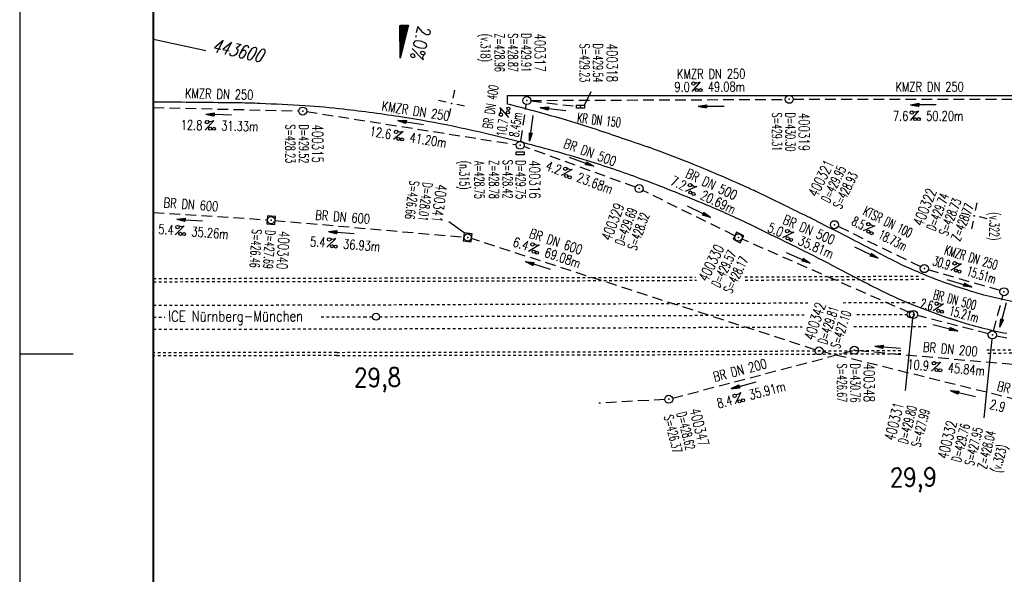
# Model space of a CAD drawing. Extents: x 0 to 1135, y 0 to 420.
# Tile 2 of 48: x 0 to 184, y 107 to 211. Entities that reach past the tile are written whole.
import ezdxf
from ezdxf.enums import TextEntityAlignment as Align

# ---------------------------------------------------------------- set-up
doc = ezdxf.new("R2010")
doc.units = 0
doc.header["$LTSCALE"] = 2
doc.header["$MEASUREMENT"] = 0
for name, pattern in [('ACAD_ISO03W100', [0.5, 0.25, -0.25]), ('ACAD_ISO05W100', [0.5, 0.25, -0.25]), ('AUSGEZOGEN', [0]), ('GESTRICH-X2', [1.5, 1, -0.5])]:
    doc.linetypes.add(name, pattern=pattern)
doc.layers.get('0').update_dxf_attribs({"linetype": 'AUSGEZOGEN'})
for name, color, linetype in [('Bahnachse', 7, 'CONTINUOUS'), ('FBR', 8, 'CONTINUOUS'), ('GEF', 7, 'AUSGEZOGEN'), ('Gleisachsen', 7, 'CONTINUOUS'), ('KANAL', 7, 'GESTRICH-X2'), ('NETZ', 250, 'CONTINUOUS'), ('PFEIL', 7, 'CONTINUOUS'), ('RAHMEN', 250, 'AUSGEZOGEN'), ('SCHACHTNR', 6, 'CONTINUOUS'), ('Schmutzw', 30, 'GESTRICH-X2'), ('SCHRIFT', 7, 'CONTINUOUS'), ('SCHSYMBOL', 7, 'CONTINUOUS'), ('TEXTO', 4, 'CONTINUOUS'), ('TEXTU', 4, 'CONTINUOUS'), ('TUNNEL', 15, 'CONTINUOUS')]:
    doc.layers.add(name, color=color, linetype=linetype)
doc.styles.add('ROMANS', font='romans.shx', dxfattribs={"width": 0.8})

# ---------------------------------------------------------------- blocks, each defined once
blk = doc.blocks.new('IKR')
at = {"color": 0}
for p, q in [((0, 1), (0, 2.5)), ((-2.5, 0), (-1, 0)), ((1, 0), (2.5, 0)), ((0, -2.5), (0, -1))]:
    blk.add_line(p, q, dxfattribs=at)
blk.add_circle((0, 0), 0.05, dxfattribs=at)
blk.add_point((0, 0), dxfattribs=at)
blk = doc.blocks.new('PROM')
blk.add_line((1.57, 1.82), (0.02, 0.02))
for centre, radius in [((0.32, 1.51), 0.317), ((0.94, 0.29), 0.283), ((1.64, 0.29), 0.283)]:
    blk.add_circle(centre, radius)
blk.add_arc((0.99, 2.68), 1.03, 239.1414, 303.3549)
blk = doc.blocks.new('PFEIL2')
at = {"color": 0}
for p, q in [((0.88, 0), (-2.4, -0.01)), ((0.88, -0.27), (0.88, 0.28)), ((0.88, 0.28), (2.43, 0.01)), ((0.91, 0.27), (0.88, 0.26)), ((0.97, 0.26), (0.88, 0.25)), ((1.02, 0.25), (0.88, 0.23)), ((1.07, 0.24), (0.88, 0.21)), ((1.13, 0.23), (0.88, 0.19)), ((1.18, 0.22), (0.88, 0.17)), ((1.24, 0.21), (0.88, 0.15)), ((1.29, 0.21), (0.88, 0.14)), ((1.34, 0.2), (0.88, 0.12)), ((1.4, 0.19), (0.88, 0.1)), ((1.45, 0.18), (0.88, 0.08)), ((1.51, 0.17), (0.88, 0.06)), ((1.56, 0.16), (0.88, 0.04)), ((1.61, 0.15), (0.88, 0.02)), ((1.67, 0.14), (0.88, 0.01)), ((1.72, 0.13), (0.88, -0.01)), ((1.78, 0.12), (0.88, -0.03)), ((1.83, 0.11), (0.88, -0.05)), ((1.88, 0.1), (0.88, -0.07)), ((1.94, 0.09), (0.88, -0.09)), ((2.05, 0.08), (0.88, -0.12)), ((1.99, 0.08), (0.88, -0.11)), ((2.1, 0.07), (0.88, -0.14)), ((2.15, 0.06), (0.88, -0.16)), ((2.21, 0.05), (0.88, -0.18)), ((2.26, 0.04), (0.88, -0.2)), ((2.32, 0.03), (0.88, -0.22)), ((2.37, 0.02), (0.88, -0.23)), ((2.42, 0.01), (0.88, -0.25)), ((2.43, 0.01), (0.88, -0.27))]:
    blk.add_line(p, q, dxfattribs=at)
blk = doc.blocks.new('GST')
at = {"color": 0}
blk.add_circle((0, 0), 0.75, dxfattribs=at)
blk.add_point((0, 0), dxfattribs=at)
blk = doc.blocks.new('10')
blk.add_blockref('GST', (0, 0))
blk = doc.blocks.new('30')
at = {"color": 0}
for p, q in [((-0.75, -0.29), (-0.75, 0.29)), ((-0.75, 0.29), (0.75, 0.29)), ((0.75, 0.29), (0.75, -0.29)), ((0.75, -0.29), (-0.75, -0.29))]:
    blk.add_line(p, q, dxfattribs=at)
blk.add_point((0, 0), dxfattribs=at)
blk = doc.blocks.new('17')
blk.add_lwpolyline([(-0.76, -1.22), (0.75, -1.22), (0.75, -1.8), (-0.76, -1.8)], close=True)
blk.add_blockref('GST', (0, 0))
blk = doc.blocks.new('20')
blk.add_lwpolyline([(-0.75, -0.75), (0.75, -0.75), (0.75, 0.75), (-0.75, 0.75)], close=True)
blk.add_circle((0, 0), 0.676)
blk.add_point((0, 0))
blk = doc.blocks.new('*X16')
at = {"color": 0}
for p, q in [((725.83, 193.84), (727.44, 195.45)), ((725.83, 193.85), (727.43, 195.45)), ((725.83, 193.86), (727.42, 195.45)), ((725.83, 193.87), (727.41, 195.45)), ((725.83, 193.88), (727.4, 195.45)), ((725.83, 193.89), (727.39, 195.45)), ((725.83, 193.9), (727.38, 195.45)), ((725.83, 193.91), (727.37, 195.45)), ((725.83, 193.91), (727.37, 195.45)), ((725.83, 193.92), (727.36, 195.45)), ((725.83, 193.93), (727.35, 195.45)), ((725.83, 193.94), (727.34, 195.45)), ((725.83, 193.95), (727.33, 195.45)), ((725.83, 193.96), (727.32, 195.45)), ((725.83, 193.97), (727.31, 195.45)), ((725.83, 193.98), (727.3, 195.45)), ((725.83, 193.99), (727.29, 195.45)), ((725.83, 193.99), (727.29, 195.45)), ((725.83, 194), (727.28, 195.45)), ((725.83, 194.01), (727.27, 195.45)), ((725.83, 194.02), (727.26, 195.45)), ((725.83, 194.03), (727.25, 195.45)), ((725.83, 194.04), (727.24, 195.45)), ((725.83, 194.05), (727.23, 195.45)), ((725.83, 194.06), (727.22, 195.45)), ((725.83, 194.06), (727.21, 195.45)), ((725.83, 194.07), (727.21, 195.45)), ((725.83, 194.08), (727.2, 195.45)), ((725.83, 194.09), (727.19, 195.45)), ((725.83, 194.1), (727.18, 195.45)), ((725.83, 194.11), (727.17, 195.45)), ((725.83, 194.12), (727.16, 195.45)), ((725.83, 194.13), (727.15, 195.45)), ((725.83, 194.14), (727.14, 195.45)), ((725.83, 194.14), (727.14, 195.45)), ((725.83, 194.15), (727.13, 195.45)), ((725.83, 194.16), (727.12, 195.45)), ((725.83, 194.17), (727.11, 195.45)), ((725.83, 194.18), (727.1, 195.45)), ((725.83, 194.19), (727.09, 195.45)), ((725.83, 194.2), (727.08, 195.45)), ((725.83, 194.21), (727.07, 195.45)), ((725.83, 194.21), (727.06, 195.45)), ((725.83, 194.22), (727.06, 195.45)), ((725.83, 194.23), (727.05, 195.45)), ((725.83, 194.24), (727.04, 195.45)), ((725.83, 194.25), (727.03, 195.45)), ((725.83, 194.26), (727.02, 195.45)), ((725.83, 194.27), (727.01, 195.45)), ((725.83, 194.28), (727, 195.45)), ((725.83, 194.29), (726.99, 195.45)), ((725.83, 194.29), (726.99, 195.45)), ((725.83, 194.3), (726.98, 195.45)), ((725.83, 194.31), (726.97, 195.45)), ((725.83, 194.32), (726.96, 195.45)), ((725.83, 194.33), (726.95, 195.45)), ((725.83, 194.34), (726.94, 195.45)), ((725.83, 194.35), (726.93, 195.45)), ((725.83, 194.36), (726.92, 195.45)), ((725.83, 194.37), (726.91, 195.45)), ((725.83, 194.37), (726.91, 195.45)), ((725.83, 194.38), (726.9, 195.45)), ((725.83, 194.39), (726.89, 195.45)), ((725.83, 194.4), (726.88, 195.45)), ((725.83, 194.41), (726.87, 195.45)), ((725.83, 194.42), (726.86, 195.45)), ((725.83, 194.43), (726.85, 195.45)), ((725.83, 194.44), (726.84, 195.45)), ((725.83, 194.44), (726.83, 195.45)), ((725.83, 194.45), (726.83, 195.45)), ((725.83, 194.46), (726.82, 195.45)), ((725.83, 194.47), (726.81, 195.45)), ((725.83, 194.48), (726.8, 195.45)), ((725.83, 194.49), (726.79, 195.45)), ((725.83, 194.5), (726.78, 195.45)), ((725.83, 194.51), (726.77, 195.45)), ((725.83, 194.52), (726.76, 195.45)), ((725.83, 194.52), (726.76, 195.45)), ((725.83, 194.53), (726.75, 195.45)), ((725.83, 194.54), (726.74, 195.45)), ((725.83, 194.55), (726.73, 195.45)), ((725.83, 194.56), (726.72, 195.45)), ((725.83, 194.57), (726.71, 195.45)), ((725.83, 194.58), (726.7, 195.45)), ((725.83, 194.59), (726.69, 195.45)), ((725.83, 194.59), (726.68, 195.45)), ((725.83, 194.6), (726.68, 195.45)), ((725.83, 194.61), (726.67, 195.45)), ((725.83, 194.62), (726.66, 195.45)), ((725.83, 194.63), (726.65, 195.45)), ((725.83, 194.64), (726.64, 195.45)), ((725.83, 194.65), (726.63, 195.45)), ((725.83, 194.66), (726.62, 195.45)), ((725.83, 194.67), (726.61, 195.45)), ((725.83, 194.67), (726.61, 195.45)), ((725.83, 194.68), (726.6, 195.45)), ((725.83, 194.69), (726.59, 195.45)), ((725.83, 194.7), (726.58, 195.45)), ((725.83, 194.71), (726.57, 195.45)), ((725.83, 194.72), (726.56, 195.45)), ((725.83, 194.73), (726.55, 195.45)), ((725.83, 194.74), (726.54, 195.45)), ((725.83, 194.75), (726.53, 195.45)), ((725.83, 194.75), (726.53, 195.45)), ((725.83, 194.76), (726.52, 195.45)), ((725.83, 194.77), (726.51, 195.45)), ((725.83, 194.78), (726.5, 195.45)), ((725.83, 194.79), (726.49, 195.45)), ((725.83, 194.8), (726.48, 195.45)), ((725.83, 194.81), (726.47, 195.45)), ((725.83, 194.82), (726.46, 195.45)), ((725.83, 194.82), (726.45, 195.45)), ((725.83, 194.83), (726.45, 195.45)), ((725.83, 194.84), (726.44, 195.45)), ((725.83, 194.85), (726.43, 195.45)), ((725.83, 194.86), (726.42, 195.45)), ((725.83, 194.87), (726.41, 195.45)), ((725.83, 194.88), (726.4, 195.45)), ((725.83, 194.89), (726.39, 195.45)), ((725.83, 194.9), (726.38, 195.45)), ((725.83, 194.9), (726.38, 195.45)), ((725.83, 194.91), (726.37, 195.45)), ((725.83, 194.92), (726.36, 195.45)), ((725.83, 194.93), (726.35, 195.45)), ((725.83, 194.94), (726.34, 195.45)), ((725.83, 194.95), (726.33, 195.45)), ((725.83, 194.96), (726.32, 195.45)), ((725.83, 194.97), (726.31, 195.45)), ((725.83, 194.98), (726.3, 195.45)), ((725.83, 194.98), (726.3, 195.45)), ((725.83, 194.99), (726.29, 195.45)), ((725.83, 195), (726.28, 195.45)), ((725.83, 195.01), (726.27, 195.45)), ((725.83, 195.02), (726.26, 195.45)), ((725.83, 195.03), (726.25, 195.45)), ((725.83, 195.04), (726.24, 195.45)), ((725.83, 195.05), (726.23, 195.45)), ((725.83, 195.05), (726.22, 195.45)), ((725.83, 195.06), (726.22, 195.45)), ((725.83, 195.07), (726.21, 195.45)), ((725.83, 195.08), (726.2, 195.45)), ((725.83, 195.09), (726.19, 195.45)), ((725.83, 195.1), (726.18, 195.45)), ((725.83, 195.11), (726.17, 195.45)), ((725.83, 195.12), (726.16, 195.45)), ((725.83, 195.13), (726.15, 195.45)), ((725.83, 195.13), (726.15, 195.45)), ((725.83, 195.14), (726.14, 195.45)), ((725.83, 195.15), (726.13, 195.45)), ((725.83, 195.16), (726.12, 195.45)), ((725.83, 195.17), (726.11, 195.45)), ((725.83, 195.18), (726.1, 195.45)), ((725.83, 195.19), (726.09, 195.45)), ((725.83, 195.2), (726.08, 195.45)), ((725.83, 195.2), (726.07, 195.45)), ((725.83, 195.21), (726.07, 195.45)), ((725.83, 195.22), (726.06, 195.45)), ((725.83, 195.23), (726.05, 195.45)), ((725.83, 195.24), (726.04, 195.45)), ((725.83, 195.25), (726.03, 195.45)), ((725.83, 195.26), (726.02, 195.45)), ((725.83, 195.27), (726.01, 195.45)), ((725.83, 195.28), (726, 195.45)), ((725.83, 195.28), (726, 195.45)), ((725.83, 195.29), (725.99, 195.45)), ((725.83, 195.3), (725.98, 195.45)), ((725.83, 195.31), (725.97, 195.45)), ((725.83, 195.32), (725.96, 195.45)), ((725.83, 195.33), (725.95, 195.45)), ((725.83, 195.34), (725.94, 195.45)), ((725.83, 195.35), (725.93, 195.45)), ((725.83, 195.36), (725.92, 195.45)), ((725.83, 195.36), (725.92, 195.45)), ((725.83, 195.37), (725.91, 195.45)), ((725.83, 195.38), (725.9, 195.45)), ((725.83, 195.39), (725.89, 195.45)), ((725.83, 195.4), (725.88, 195.45)), ((725.83, 195.41), (725.87, 195.45)), ((725.83, 195.42), (725.86, 195.45)), ((725.83, 195.43), (725.85, 195.45)), ((725.83, 195.43), (725.84, 195.45)), ((725.83, 195.44), (725.84, 195.45)), ((725.83, 193.83), (727.43, 195.43)), ((725.83, 193.82), (727.43, 195.42)), ((725.83, 193.81), (727.43, 195.41)), ((725.83, 193.8), (727.42, 195.4)), ((725.83, 193.79), (727.42, 195.38)), ((725.83, 193.78), (727.42, 195.37)), ((725.83, 193.77), (727.41, 195.36)), ((725.83, 193.76), (727.41, 195.35)), ((725.83, 193.76), (727.41, 195.34)), ((725.83, 193.75), (727.4, 195.32)), ((725.83, 193.74), (727.4, 195.31)), ((725.83, 193.73), (727.4, 195.3)), ((725.83, 193.72), (727.4, 195.29)), ((725.83, 193.71), (727.39, 195.28)), ((725.83, 193.7), (727.39, 195.26)), ((725.83, 193.69), (727.39, 195.25)), ((725.83, 193.68), (727.38, 195.24)), ((725.83, 193.68), (727.38, 195.23)), ((725.83, 193.67), (727.38, 195.22)), ((725.83, 193.66), (727.37, 195.2)), ((725.83, 193.65), (727.37, 195.19)), ((725.83, 193.64), (727.37, 195.18)), ((725.83, 193.63), (727.36, 195.17)), ((725.83, 193.62), (727.36, 195.16)), ((725.83, 193.61), (727.36, 195.14)), ((725.83, 193.61), (727.35, 195.13)), ((725.83, 193.6), (727.35, 195.12)), ((725.83, 193.59), (727.35, 195.11)), ((725.83, 193.58), (727.34, 195.1)), ((725.83, 193.57), (727.34, 195.08)), ((725.83, 193.56), (727.34, 195.07)), ((725.83, 193.55), (727.34, 195.06)), ((725.83, 193.54), (727.33, 195.05)), ((725.83, 193.53), (727.33, 195.04)), ((725.83, 193.53), (727.33, 195.02)), ((725.83, 193.52), (727.32, 195.01)), ((725.83, 193.51), (727.32, 195)), ((725.83, 193.5), (727.32, 194.99)), ((725.83, 193.49), (727.31, 194.98)), ((725.83, 193.48), (727.31, 194.96)), ((725.83, 193.47), (727.31, 194.95)), ((725.83, 193.46), (727.3, 194.94)), ((725.83, 193.45), (727.3, 194.93)), ((725.83, 193.45), (727.3, 194.92)), ((725.83, 193.44), (727.29, 194.91)), ((725.83, 193.43), (727.29, 194.89)), ((725.83, 193.42), (727.29, 194.88)), ((725.83, 193.41), (727.29, 194.87)), ((725.83, 193.4), (727.28, 194.86)), ((725.83, 193.39), (727.28, 194.85)), ((725.83, 193.38), (727.28, 194.83)), ((725.83, 193.38), (727.27, 194.82)), ((725.83, 193.37), (727.27, 194.81)), ((725.83, 193.36), (727.27, 194.8)), ((725.83, 193.35), (727.26, 194.79)), ((725.83, 193.34), (727.26, 194.77)), ((725.83, 193.33), (727.26, 194.76)), ((725.83, 193.32), (727.25, 194.75)), ((725.83, 193.31), (727.25, 194.74)), ((725.83, 193.3), (727.25, 194.73)), ((725.83, 193.3), (727.24, 194.71)), ((725.83, 193.29), (727.24, 194.7)), ((725.83, 193.28), (727.24, 194.69)), ((725.83, 193.27), (727.23, 194.68)), ((725.83, 193.26), (727.23, 194.67)), ((725.83, 193.25), (727.23, 194.65)), ((725.83, 193.24), (727.23, 194.64)), ((725.83, 193.23), (727.22, 194.63)), ((725.83, 193.22), (727.22, 194.62)), ((725.83, 193.22), (727.22, 194.61)), ((725.83, 193.21), (727.21, 194.59)), ((725.83, 193.2), (727.21, 194.58)), ((725.83, 193.19), (727.21, 194.57)), ((725.83, 193.18), (727.2, 194.56)), ((725.83, 193.17), (727.2, 194.55)), ((725.83, 193.16), (727.2, 194.53)), ((725.83, 193.15), (727.19, 194.52)), ((725.83, 193.15), (727.19, 194.51)), ((725.83, 193.14), (727.19, 194.5)), ((725.83, 193.13), (727.18, 194.49)), ((725.83, 193.12), (727.18, 194.47)), ((725.83, 193.11), (727.18, 194.46)), ((725.83, 193.1), (727.17, 194.45)), ((725.83, 193.09), (727.17, 194.44)), ((725.83, 193.08), (727.17, 194.43)), ((725.83, 193.07), (727.17, 194.41)), ((725.83, 193.07), (727.16, 194.4)), ((725.83, 193.06), (727.16, 194.39)), ((725.83, 193.05), (727.16, 194.38)), ((725.83, 193.04), (727.15, 194.37)), ((725.83, 193.03), (727.15, 194.35)), ((725.83, 193.02), (727.15, 194.34)), ((725.83, 193.01), (727.14, 194.33)), ((725.83, 193), (727.14, 194.32)), ((725.83, 193), (727.14, 194.31)), ((725.83, 192.99), (727.13, 194.29)), ((725.83, 192.98), (727.13, 194.28)), ((725.83, 192.97), (727.13, 194.27)), ((725.83, 192.96), (727.12, 194.26)), ((725.83, 192.95), (727.12, 194.25)), ((725.83, 192.94), (727.12, 194.23)), ((725.83, 192.93), (727.11, 194.22)), ((725.83, 192.92), (727.11, 194.21)), ((725.83, 192.92), (727.11, 194.2)), ((725.83, 192.91), (727.11, 194.19)), ((725.83, 192.9), (727.1, 194.17)), ((725.83, 192.89), (727.1, 194.16)), ((725.83, 192.88), (727.1, 194.15)), ((725.83, 192.87), (727.09, 194.14)), ((725.83, 192.86), (727.09, 194.13)), ((725.83, 192.85), (727.09, 194.11)), ((725.83, 192.84), (727.08, 194.1)), ((725.83, 192.84), (727.08, 194.09)), ((725.83, 192.83), (727.08, 194.08)), ((725.83, 192.82), (727.07, 194.07)), ((725.83, 192.81), (727.07, 194.05)), ((725.83, 192.8), (727.07, 194.04)), ((725.83, 192.79), (727.06, 194.03)), ((725.83, 192.78), (727.06, 194.02)), ((725.83, 192.77), (727.06, 194.01)), ((725.83, 192.77), (727.05, 193.99)), ((725.83, 192.76), (727.05, 193.98)), ((725.83, 192.75), (727.05, 193.97)), ((725.83, 192.74), (727.05, 193.96)), ((725.83, 192.73), (727.04, 193.95)), ((725.83, 192.72), (727.04, 193.93)), ((725.83, 192.71), (727.04, 193.92)), ((725.83, 192.7), (727.03, 193.91)), ((725.83, 192.69), (727.03, 193.9)), ((725.83, 192.69), (727.03, 193.89)), ((725.83, 192.68), (727.02, 193.87)), ((725.83, 192.67), (727.02, 193.86)), ((725.83, 192.66), (727.02, 193.85)), ((725.83, 192.65), (727.01, 193.84)), ((725.83, 192.64), (727.01, 193.83)), ((725.83, 192.63), (727.01, 193.81)), ((725.83, 192.62), (727, 193.8)), ((725.83, 192.62), (727, 193.79)), ((725.83, 192.61), (727, 193.78)), ((725.83, 192.6), (726.99, 193.77)), ((725.83, 192.59), (726.99, 193.75)), ((725.83, 192.58), (726.99, 193.74)), ((725.83, 192.57), (726.99, 193.73)), ((725.83, 192.56), (726.98, 193.72)), ((725.83, 192.55), (726.98, 193.71)), ((725.83, 192.54), (726.98, 193.69)), ((725.83, 192.54), (726.97, 193.68)), ((725.83, 192.53), (726.97, 193.67)), ((725.83, 192.52), (726.97, 193.66)), ((725.83, 192.51), (726.96, 193.65)), ((725.83, 192.5), (726.96, 193.63)), ((725.83, 192.49), (726.96, 193.62)), ((725.83, 192.48), (726.95, 193.61)), ((725.83, 192.47), (726.95, 193.6)), ((725.83, 192.46), (726.95, 193.59)), ((725.83, 192.46), (726.94, 193.57)), ((725.83, 192.45), (726.94, 193.56)), ((725.83, 192.44), (726.94, 193.55)), ((725.83, 192.43), (726.94, 193.54)), ((725.83, 192.42), (726.93, 193.53)), ((725.83, 192.41), (726.93, 193.51)), ((725.83, 192.4), (726.93, 193.5)), ((725.83, 192.39), (726.92, 193.49)), ((725.83, 192.39), (726.92, 193.48)), ((725.83, 192.38), (726.92, 193.47)), ((725.83, 192.37), (726.91, 193.45)), ((725.83, 192.36), (726.91, 193.44)), ((725.83, 192.35), (726.91, 193.43)), ((725.83, 192.34), (726.9, 193.42)), ((725.83, 192.33), (726.9, 193.41)), ((725.83, 192.32), (726.9, 193.39)), ((725.83, 192.31), (726.89, 193.38)), ((725.83, 192.31), (726.89, 193.37)), ((725.83, 192.3), (726.89, 193.36)), ((725.83, 192.29), (726.88, 193.35)), ((725.83, 192.28), (726.88, 193.33)), ((725.83, 192.27), (726.88, 193.32)), ((725.83, 192.26), (726.88, 193.31)), ((725.83, 192.25), (726.87, 193.3)), ((725.83, 192.24), (726.87, 193.29)), ((725.83, 192.24), (726.87, 193.27)), ((725.83, 192.23), (726.86, 193.26)), ((725.83, 192.22), (726.86, 193.25)), ((725.83, 192.21), (726.86, 193.24)), ((725.83, 192.2), (726.85, 193.23)), ((725.83, 192.19), (726.85, 193.21)), ((725.83, 192.18), (726.85, 193.2)), ((725.83, 192.17), (726.84, 193.19)), ((725.83, 192.16), (726.84, 193.18)), ((725.83, 192.16), (726.84, 193.17)), ((725.83, 192.15), (726.83, 193.15)), ((725.83, 192.14), (726.83, 193.14)), ((725.83, 192.13), (726.83, 193.13)), ((725.83, 192.12), (726.82, 193.12)), ((725.83, 192.11), (726.82, 193.11)), ((725.83, 192.1), (726.82, 193.09)), ((725.83, 192.09), (726.82, 193.08)), ((725.83, 192.08), (726.81, 193.07)), ((725.83, 192.08), (726.81, 193.06)), ((725.83, 192.07), (726.81, 193.05)), ((725.83, 192.06), (726.8, 193.03)), ((725.83, 192.05), (726.8, 193.02)), ((725.83, 192.04), (726.8, 193.01)), ((725.83, 192.03), (726.79, 193)), ((725.83, 192.02), (726.79, 192.99)), ((725.83, 192.01), (726.79, 192.97)), ((725.83, 192.01), (726.78, 192.96)), ((725.83, 192), (726.78, 192.95)), ((725.83, 191.99), (726.78, 192.94)), ((725.83, 191.98), (726.77, 192.93)), ((725.83, 191.97), (726.77, 192.91)), ((725.83, 191.96), (726.77, 192.9)), ((725.83, 191.95), (726.76, 192.89)), ((725.83, 191.94), (726.76, 192.88)), ((725.83, 191.93), (726.76, 192.87)), ((725.83, 191.93), (726.76, 192.85)), ((725.83, 191.92), (726.75, 192.84)), ((725.83, 191.91), (726.75, 192.83)), ((725.83, 191.9), (726.75, 192.82)), ((725.83, 191.89), (726.74, 192.81)), ((725.83, 191.88), (726.74, 192.79)), ((725.83, 191.87), (726.74, 192.78)), ((725.83, 191.86), (726.73, 192.77)), ((725.83, 191.85), (726.73, 192.76)), ((725.83, 191.85), (726.73, 192.75)), ((725.83, 191.84), (726.72, 192.73)), ((725.83, 191.83), (726.72, 192.72)), ((725.83, 191.82), (726.72, 192.71)), ((725.83, 191.81), (726.71, 192.7)), ((725.83, 191.8), (726.71, 192.69)), ((725.83, 191.79), (726.71, 192.67)), ((725.83, 191.78), (726.7, 192.66)), ((725.83, 191.78), (726.7, 192.65)), ((725.83, 191.77), (726.7, 192.64)), ((725.83, 191.76), (726.7, 192.63)), ((725.83, 191.75), (726.69, 192.61)), ((725.83, 191.74), (726.69, 192.6)), ((725.83, 191.73), (726.69, 192.59)), ((725.83, 191.72), (726.68, 192.58)), ((725.83, 191.71), (726.68, 192.57)), ((725.83, 191.7), (726.68, 192.55)), ((725.83, 191.7), (726.67, 192.54)), ((725.83, 191.69), (726.67, 192.53)), ((725.83, 191.68), (726.67, 192.52)), ((725.83, 191.67), (726.66, 192.51)), ((725.83, 191.66), (726.66, 192.49)), ((725.83, 191.65), (726.66, 192.48)), ((725.83, 191.64), (726.65, 192.47)), ((725.83, 191.63), (726.65, 192.46)), ((725.83, 191.63), (726.65, 192.45)), ((725.83, 191.62), (726.64, 192.43)), ((725.83, 191.61), (726.64, 192.42)), ((725.83, 191.6), (726.64, 192.41)), ((725.83, 191.59), (726.64, 192.4)), ((725.83, 191.58), (726.63, 192.39)), ((725.83, 191.57), (726.63, 192.37)), ((725.83, 191.56), (726.63, 192.36)), ((725.83, 191.55), (726.62, 192.35)), ((725.83, 191.55), (726.62, 192.34)), ((725.83, 191.54), (726.62, 192.33)), ((725.83, 191.53), (726.61, 192.31)), ((725.83, 191.52), (726.61, 192.3)), ((725.83, 191.51), (726.61, 192.29)), ((725.83, 191.5), (726.6, 192.28)), ((725.83, 191.49), (726.6, 192.27)), ((725.83, 191.48), (726.6, 192.25)), ((725.83, 191.47), (726.59, 192.24)), ((725.83, 191.47), (726.59, 192.23)), ((725.83, 191.46), (726.59, 192.22)), ((725.83, 191.45), (726.59, 192.21)), ((725.83, 191.44), (726.58, 192.19)), ((725.83, 191.43), (726.58, 192.18)), ((725.83, 191.42), (726.58, 192.17)), ((725.83, 191.41), (726.57, 192.16)), ((725.83, 191.4), (726.57, 192.15)), ((725.83, 191.4), (726.57, 192.13)), ((725.83, 191.39), (726.56, 192.12)), ((725.83, 191.38), (726.56, 192.11)), ((725.83, 191.37), (726.56, 192.1)), ((725.83, 191.36), (726.55, 192.09)), ((725.83, 191.35), (726.55, 192.07)), ((725.83, 191.34), (726.55, 192.06)), ((725.83, 191.33), (726.54, 192.05)), ((725.83, 191.32), (726.54, 192.04)), ((725.83, 191.32), (726.54, 192.03)), ((725.83, 191.31), (726.53, 192.01)), ((725.83, 191.3), (726.53, 192)), ((725.83, 191.29), (726.53, 191.99)), ((725.83, 191.28), (726.53, 191.98)), ((725.83, 191.27), (726.52, 191.97)), ((725.83, 191.26), (726.52, 191.95)), ((725.83, 191.25), (726.52, 191.94)), ((725.83, 191.25), (726.51, 191.93)), ((725.83, 191.24), (726.51, 191.92)), ((725.83, 191.23), (726.51, 191.91)), ((725.83, 191.22), (726.5, 191.89)), ((725.83, 191.21), (726.5, 191.88)), ((725.83, 191.2), (726.5, 191.87)), ((725.83, 191.19), (726.49, 191.86)), ((725.83, 191.18), (726.49, 191.85)), ((725.83, 191.17), (726.49, 191.84)), ((725.83, 191.17), (726.48, 191.82)), ((725.83, 191.16), (726.48, 191.81)), ((725.83, 191.15), (726.48, 191.8)), ((725.83, 191.14), (726.47, 191.79)), ((725.83, 191.13), (726.47, 191.78)), ((725.83, 191.12), (726.47, 191.76)), ((725.83, 191.11), (726.47, 191.75)), ((725.83, 191.1), (726.46, 191.74)), ((725.83, 191.09), (726.46, 191.73)), ((725.83, 191.09), (726.46, 191.72)), ((725.83, 191.08), (726.45, 191.7)), ((725.83, 191.07), (726.45, 191.69)), ((725.83, 191.06), (726.45, 191.68)), ((725.83, 191.05), (726.44, 191.67)), ((725.83, 191.04), (726.44, 191.66)), ((725.83, 191.03), (726.44, 191.64)), ((725.83, 191.02), (726.43, 191.63)), ((725.83, 191.02), (726.43, 191.62)), ((725.83, 191.01), (726.43, 191.61)), ((725.83, 191), (726.42, 191.6)), ((725.83, 190.99), (726.42, 191.58)), ((725.83, 190.98), (726.42, 191.57)), ((725.83, 190.97), (726.41, 191.56)), ((725.83, 190.96), (726.41, 191.55)), ((725.83, 190.95), (726.41, 191.54)), ((725.83, 190.94), (726.41, 191.52)), ((725.83, 190.94), (726.4, 191.51)), ((725.83, 190.93), (726.4, 191.5)), ((725.83, 190.92), (726.4, 191.49)), ((725.83, 190.91), (726.39, 191.48)), ((725.83, 190.9), (726.39, 191.46)), ((725.83, 190.89), (726.39, 191.45)), ((725.83, 190.88), (726.38, 191.44)), ((725.83, 190.87), (726.38, 191.43)), ((725.83, 190.87), (726.38, 191.42)), ((725.83, 190.86), (726.37, 191.4)), ((725.83, 190.85), (726.37, 191.39)), ((725.83, 190.84), (726.37, 191.38)), ((725.83, 190.83), (726.36, 191.37)), ((725.83, 190.82), (726.36, 191.36)), ((725.83, 190.81), (726.36, 191.34)), ((725.83, 190.8), (726.35, 191.33)), ((725.83, 190.79), (726.35, 191.32)), ((725.83, 190.79), (726.35, 191.31)), ((725.83, 190.78), (726.35, 191.3)), ((725.83, 190.77), (726.34, 191.28)), ((725.83, 190.76), (726.34, 191.27)), ((725.83, 190.75), (726.34, 191.26)), ((725.83, 190.74), (726.33, 191.25)), ((725.83, 190.73), (726.33, 191.24)), ((725.83, 190.72), (726.33, 191.22)), ((725.83, 190.71), (726.32, 191.21)), ((725.83, 190.71), (726.32, 191.2)), ((725.83, 190.7), (726.32, 191.19)), ((725.83, 190.69), (726.31, 191.18)), ((725.83, 190.68), (726.31, 191.16)), ((725.83, 190.67), (726.31, 191.15)), ((725.83, 190.66), (726.3, 191.14)), ((725.83, 190.65), (726.3, 191.13)), ((725.83, 190.64), (726.3, 191.12)), ((725.83, 190.64), (726.29, 191.1)), ((725.83, 190.63), (726.29, 191.09)), ((725.83, 190.62), (726.29, 191.08)), ((725.83, 190.61), (726.29, 191.07)), ((725.83, 190.6), (726.28, 191.06)), ((725.83, 190.59), (726.28, 191.04)), ((725.83, 190.58), (726.28, 191.03)), ((725.83, 190.57), (726.27, 191.02)), ((725.83, 190.56), (726.27, 191.01)), ((725.83, 190.56), (726.27, 191)), ((725.83, 190.55), (726.26, 190.98)), ((725.83, 190.54), (726.26, 190.97)), ((725.83, 190.53), (726.26, 190.96)), ((725.83, 190.52), (726.25, 190.95)), ((725.83, 190.51), (726.25, 190.94)), ((725.83, 190.5), (726.25, 190.92)), ((725.83, 190.49), (726.24, 190.91)), ((725.83, 190.48), (726.24, 190.9)), ((725.83, 190.48), (726.24, 190.89)), ((725.83, 190.47), (726.24, 190.88)), ((725.83, 190.46), (726.23, 190.86)), ((725.83, 190.45), (726.23, 190.85)), ((725.83, 190.44), (726.23, 190.84)), ((725.83, 190.43), (726.22, 190.83)), ((725.83, 190.42), (726.22, 190.82)), ((725.83, 190.41), (726.22, 190.8)), ((725.83, 190.41), (726.21, 190.79)), ((725.83, 190.4), (726.21, 190.78)), ((725.83, 190.39), (726.21, 190.77)), ((725.83, 190.38), (726.2, 190.76)), ((725.83, 190.37), (726.2, 190.74)), ((725.83, 190.36), (726.2, 190.73)), ((725.83, 190.35), (726.19, 190.72)), ((725.83, 190.34), (726.19, 190.71)), ((725.83, 190.33), (726.19, 190.7)), ((725.83, 190.33), (726.18, 190.68)), ((725.83, 190.32), (726.18, 190.67)), ((725.83, 190.31), (726.18, 190.66)), ((725.83, 190.3), (726.18, 190.65)), ((725.83, 190.29), (726.17, 190.64)), ((725.83, 190.28), (726.17, 190.62)), ((725.83, 190.27), (726.17, 190.61)), ((725.83, 190.26), (726.16, 190.6)), ((725.83, 190.26), (726.16, 190.59)), ((725.83, 190.25), (726.16, 190.58)), ((725.83, 190.24), (726.15, 190.56)), ((725.83, 190.23), (726.15, 190.55)), ((725.83, 190.22), (726.15, 190.54)), ((725.83, 190.21), (726.14, 190.53)), ((725.83, 190.2), (726.14, 190.52)), ((725.83, 190.19), (726.14, 190.5)), ((725.83, 190.18), (726.13, 190.49)), ((725.83, 190.18), (726.13, 190.48)), ((725.83, 190.17), (726.13, 190.47)), ((725.83, 190.16), (726.12, 190.46)), ((725.83, 190.15), (726.12, 190.44)), ((725.83, 190.14), (726.12, 190.43)), ((725.83, 190.13), (726.12, 190.42)), ((725.83, 190.12), (726.11, 190.41)), ((725.83, 190.11), (726.11, 190.4)), ((725.83, 190.1), (726.11, 190.38)), ((725.83, 190.1), (726.1, 190.37)), ((725.83, 190.09), (726.1, 190.36)), ((725.83, 190.08), (726.1, 190.35)), ((725.83, 190.07), (726.09, 190.34)), ((725.83, 190.06), (726.09, 190.32)), ((725.83, 190.05), (726.09, 190.31)), ((725.83, 190.04), (726.08, 190.3)), ((725.83, 190.03), (726.08, 190.29)), ((725.83, 190.03), (726.08, 190.28)), ((725.83, 190.02), (726.07, 190.26)), ((725.83, 190.01), (726.07, 190.25)), ((725.83, 190), (726.07, 190.24)), ((725.83, 189.99), (726.06, 190.23)), ((725.83, 189.98), (726.06, 190.22)), ((725.83, 189.97), (726.06, 190.2)), ((725.83, 189.96), (726.06, 190.19)), ((725.83, 189.95), (726.05, 190.18)), ((725.83, 189.95), (726.05, 190.17)), ((725.83, 189.94), (726.05, 190.16)), ((725.83, 189.93), (726.04, 190.14)), ((725.83, 189.92), (726.04, 190.13)), ((725.83, 189.91), (726.04, 190.12)), ((725.83, 189.9), (726.03, 190.11)), ((725.83, 189.89), (726.03, 190.1)), ((725.83, 189.88), (726.03, 190.08)), ((725.83, 189.88), (726.02, 190.07)), ((725.83, 189.87), (726.02, 190.06)), ((725.83, 189.86), (726.02, 190.05)), ((725.83, 189.85), (726.01, 190.04)), ((725.83, 189.84), (726.01, 190.02)), ((725.83, 189.83), (726.01, 190.01)), ((725.83, 189.82), (726, 190)), ((725.83, 189.81), (726, 189.99)), ((725.83, 189.8), (726, 189.98)), ((725.83, 189.8), (726, 189.96)), ((725.83, 189.79), (725.99, 189.95)), ((725.83, 189.78), (725.99, 189.94)), ((725.83, 189.77), (725.99, 189.93)), ((725.83, 189.76), (725.98, 189.92)), ((725.83, 189.75), (725.98, 189.9)), ((725.83, 189.74), (725.98, 189.89)), ((725.83, 189.73), (725.97, 189.88)), ((725.83, 189.72), (725.97, 189.87)), ((725.83, 189.72), (725.97, 189.86)), ((725.83, 189.71), (725.96, 189.84)), ((725.83, 189.7), (725.96, 189.83)), ((725.83, 189.69), (725.96, 189.82)), ((725.83, 189.68), (725.95, 189.81)), ((725.83, 189.67), (725.95, 189.8)), ((725.83, 189.66), (725.95, 189.78)), ((725.83, 189.65), (725.94, 189.77)), ((725.83, 189.65), (725.94, 189.76)), ((725.83, 189.64), (725.94, 189.75)), ((725.83, 189.63), (725.94, 189.74)), ((725.83, 189.62), (725.93, 189.72)), ((725.83, 189.61), (725.93, 189.71)), ((725.83, 189.6), (725.93, 189.7)), ((725.83, 189.59), (725.92, 189.69)), ((725.83, 189.58), (725.92, 189.68)), ((725.83, 189.57), (725.92, 189.66)), ((725.83, 189.57), (725.91, 189.65)), ((725.83, 189.56), (725.91, 189.64)), ((725.83, 189.55), (725.91, 189.63)), ((725.83, 189.54), (725.9, 189.62)), ((725.83, 189.53), (725.9, 189.6)), ((725.83, 189.52), (725.9, 189.59)), ((725.83, 189.51), (725.89, 189.58)), ((725.83, 189.5), (725.89, 189.57)), ((725.83, 189.49), (725.89, 189.56)), ((725.83, 189.49), (725.89, 189.54)), ((725.83, 189.48), (725.88, 189.53)), ((725.83, 189.47), (725.88, 189.52)), ((725.83, 189.46), (725.88, 189.51)), ((725.83, 189.45), (725.87, 189.5)), ((725.83, 189.44), (725.87, 189.48)), ((725.83, 189.43), (725.87, 189.47)), ((725.83, 189.42), (725.86, 189.46)), ((725.83, 189.42), (725.86, 189.45)), ((725.83, 189.41), (725.86, 189.44)), ((725.83, 189.4), (725.85, 189.42)), ((725.83, 189.39), (725.85, 189.41)), ((725.83, 189.38), (725.85, 189.4)), ((725.83, 189.37), (725.84, 189.39)), ((725.83, 189.36), (725.84, 189.38)), ((725.83, 189.35), (725.84, 189.36)), ((725.83, 189.34), (725.83, 189.35)), ((725.83, 189.34), (725.83, 189.34))]:
    blk.add_line(p, q, dxfattribs=at)
blk = doc.blocks.new('GEF')
at = {"color": 0}
for p, q in [((0.01, 0.02), (0.01, 6.15)), ((1.62, 6.15), (0.01, 0.02)), ((0.01, 6.15), (1.62, 6.15))]:
    blk.add_line(p, q, dxfattribs=at)
blk.add_blockref('*X16', (-725.82, -189.3), dxfattribs=at)

msp = doc.modelspace()

# ---------------------------------------------------------------- linework, layer by layer
at = {"layer": 'Bahnachse', "linetype": 'ACAD_ISO05W100'}
for points in [[(25, 155.36), (27.16, 155.36)], [(56.37, 155.44), (59.28, 155.44), (64.45, 155.45), (66.01, 155.46)], [(67.31, 155.47), (146.75, 155.82)], [(156.58, 155.86), (166.01, 155.91)]]:
    msp.add_lwpolyline(points, dxfattribs=at)
at = {"layer": 'Bahnachse', "linetype": 'Continuous'}
for centre in [(166.66, 155.9), (66.66, 155.46)]:
    msp.add_circle(centre, 0.65, dxfattribs=at)
at = {"layer": 'FBR'}
msp.add_line((91.23, 195.29), (91.24, 196.88), dxfattribs=at)
for points in [[(632.48, 168.84, -0.009319), (633.99, 170.24, -0.008776), (635.77, 171.77, -0.047448), (638.51, 173.64, -0.043313), (641.84, 175.11, -0.010638), (644.36, 175.91, -0.025121), (645.44, 176.17, -0.000498), (651.94, 177.39, 0.000351), (661.14, 179.11, 0.000001), (685.94, 183.77, 0.000098), (686.21, 183.82, 0.000036), (700.61, 186.53, -0.000002), (715, 189.24, -0.000023), (729.21, 191.92, -0.000019), (746.05, 195.09, -0.003046), (758.19, 197.3, -0.001835)], [(236.69, 148.16, 0.000002), (252.45, 148.08, 0.000002), (263.53, 148.02, 0.00046)], [(138, 252.3, 0.000176), (186.54, 252.31, 0.00024), (222.04, 252.35, 0.000005), (255.02, 252.4, 0.000621)], [(25, 232.49, 0.004557), (31.39, 232.56, 0.012723), (34.22, 232.69, 0.002033), (49.85, 233.86, 0.009676), (53.13, 234.19, 0.011334), (62.55, 235.52, 0.01172), (71.58, 237.22, 0.005814), (77.69, 238.6, 0.008486), (81.84, 239.66, 0.00999), (91.21, 242.43, 0.010532), (99.97, 245.41, 0.002176), (109.17, 248.81, -0.003021), (115.79, 251.24, -0.000045), (121.39, 253.26, -0.000017), (136.5, 258.7, -0.00021), (146.15, 262.17, -0.000271), (153.62, 264.84, -0.026944), (157.79, 266.09, -0.015309), (165.29, 267.65, -0.018815), (174.46, 268.92, -0.022409), (182.23, 269.34, -0.00115), (184.27, 269.36, -0.000233), (194.3, 269.41, -0.002234)], [(25, 195.71, -0.000626), (26, 195.71, -0.000093), (39.7, 195.58, -0.000864), (41.18, 195.56, -0.008204), (44.9, 195.45, -0.003601), (53.34, 195.01, -0.013775), (60.57, 194.37, -0.008993), (71.59, 192.89, -0.013996), (80.97, 191.19, -0.010559), (93.27, 188.33, -0.011882), (106.12, 184.73, -0.015187), (116.02, 181.37, -0.008896), (127.68, 176.77, -0.013177), (135.41, 173.33, -0.001718), (140.47, 170.88, -0.001628), (145.79, 168.27, -0.007558), (152.96, 164.59, 0.006478), (161.31, 160.28, 0.021678), (167.24, 157.63, 0.016448), (175.29, 154.74, 0.031735), (184.68, 152.36, 0.038643)]]:
    msp.add_lwpolyline(points, format="xyb", dxfattribs=at)
at = {"layer": 'FBR', "flags": 128}
for points in [[(323.99, 279.88, -0.000006), (352.82, 279.88, -0.000191)], [(185.79, 158.29, -0.016209), (181.44, 159.24, -0.016093), (177.14, 160.48, -0.007994), (172.31, 162.12, -0.013349), (169.46, 163.23, -0.005712), (165.61, 164.9, -0.013485), (164.01, 165.67, -0.001089), (160.26, 167.61, 0.000916), (155.79, 169.91, 0.000122), (149.05, 173.38, 0.001415), (148.47, 173.67, 0.003178), (147.55, 174.13, 0.000659), (143.11, 176.3, 0.001014), (141.09, 177.28, 0.000664), (138.01, 178.77, 0.006784), (135.4, 179.97, 0.003297), (129.99, 182.34, 0.007739), (124.69, 184.53, 0.006309), (118.13, 187.02, 0.005732), (117.55, 187.22, 0.000345), (107.89, 190.5, 0.011477), (101.47, 192.5, 0.00728), (91.23, 195.29)]]:
    msp.add_lwpolyline(points, format="xyb", dxfattribs=at)
at = {"layer": 'FBR'}
msp.add_lwpolyline([(91.24, 196.88), (194.74, 196.88), (394.75, 196.88), (444.74, 196.88), (469.74, 196.88), (494.74, 196.88), (519.75, 196.88), (544.74, 196.88), (569.75, 196.88), (594.74, 196.88), (599.3, 196.88), (619.93, 196.99), (645.14, 197.41), (670.34, 198.14), (695.54, 199.2), (720.72, 200.57), (744.99, 202.2)], dxfattribs=at)
at = {"layer": 'Gleisachsen', "linetype": 'ACAD_ISO03W100', "flags": 128}
for points in [[(25, 157.61), (59.28, 157.69), (64.44, 157.7), (147.43, 158.07)], [(154.01, 158.1), (167.65, 158.16)], [(25, 153.11), (59.29, 153.19), (64.45, 153.2), (146.37, 153.57)], [(156.05, 153.61), (169.84, 153.67)]]:
    msp.add_lwpolyline(points, dxfattribs=at)
at = {"layer": 'KANAL'}
for p, q in [((95.6, 195.96), (143.18, 196.16)), ((95.61, 195.86), (104.16, 194.85)), ((144.69, 196.19), (193.41, 196.18)), ((25, 194.64), (52.19, 194)), ((53.69, 193.86), (92.9, 187.69)), ((93.74, 188.34), (94.77, 195.21)), ((115.18, 179.72), (94.35, 187.31)), ((133.75, 170.64), (116.56, 179.1)), ((25, 174.99), (46.34, 173.61)), ((47.69, 173.5), (83.13, 170.37)), ((168.55, 164.8), (153.08, 172.38)), ((148.81, 149.3), (84.5, 170.09)), ((166.54, 156.19), (135.12, 169.99)), ((183.39, 160.36), (169.94, 164.25)), ((182.14, 152.79), (183.92, 159.41)), ((181.23, 152.26), (167.93, 155.69)), ((182.69, 151.91), (206.35, 147.07)), ((198.3, 137), (150.26, 148.89))]:
    msp.add_line(p, q, dxfattribs=at)
at = {"layer": 'NETZ'}
msp.add_line((25.02, 207.43), (34.8, 205.32), dxfattribs=at)
at = {"layer": 'RAHMEN'}
for p, q in [((0, 420), (0, 0)), ((0, 148.5), (10, 148.5))]:
    msp.add_line(p, q, dxfattribs=at)
at = {"layer": 'RAHMEN', "const_width": 0.35}
msp.add_lwpolyline([(25, 5), (1130, 5), (1130, 415), (25, 415), (25, 5)], dxfattribs=at)
at = {"layer": 'SCHACHTNR'}
for p, q in [((105.65, 195.06), (106.92, 197.63)), ((83.14, 171.18), (80.3, 173.23)), ((167.02, 155.2), (165.63, 141.67)), ((181.85, 151.29), (180.35, 136.56))]:
    msp.add_line(p, q, dxfattribs=at)
at = {"layer": 'Schmutzw'}
for p, q in [((122.11, 140.22), (155.4, 149)), ((156.86, 149.13), (201.03, 145.21)), ((120.65, 139.97), (108.32, 139.29))]:
    msp.add_line(p, q, dxfattribs=at)
at = {"layer": 'TUNNEL', "linetype": 'ACAD_ISO03W100'}
for p, q in [((25, 162.62), (59.27, 162.7)), ((25, 162.02), (59.27, 162.1)), ((59.31, 148.8), (25, 148.72)), ((59.31, 148.2), (25, 148.12))]:
    msp.add_line(p, q, dxfattribs=at)
at = {"layer": 'TUNNEL', "linetype": 'ACAD_ISO03W100', "flags": 128}
for points in [[(59.27, 162.7), (65.15, 162.71), (71.03, 162.73), (76.91, 162.74), (82.78, 162.76), (88.66, 162.77), (94.54, 162.79), (100.42, 162.81), (106.29, 162.82), (112.17, 162.84), (118.05, 162.86), (123.93, 162.88), (126.41, 162.89)], [(59.27, 162.1), (65.15, 162.11), (71.03, 162.13), (76.91, 162.14), (82.79, 162.16), (88.66, 162.17), (94.54, 162.19), (100.42, 162.21), (106.3, 162.22), (112.17, 162.24), (118.05, 162.26), (123.93, 162.28), (126.63, 162.29)], [(135.63, 162.93), (135.68, 162.93), (141.56, 162.95), (147.43, 162.98), (153.31, 163), (159.18, 163.03), (165.06, 163.06), (168.25, 163.08)], [(135.71, 162.33), (141.56, 162.35), (147.43, 162.38), (153.31, 162.4), (159.19, 162.43), (165.06, 162.46), (169.46, 162.49)], [(180.91, 149.25), (182.78, 149.27), (186.95, 149.29)], [(59.31, 148.8), (65.18, 148.81), (71.06, 148.83), (76.94, 148.84), (82.82, 148.86), (88.7, 148.87), (94.58, 148.89), (100.46, 148.91), (106.34, 148.92), (112.22, 148.94), (118.1, 148.96), (123.98, 148.98), (129.86, 149), (135.74, 149.03), (141.61, 149.05), (147.5, 149.08), (153.38, 149.1), (159.26, 149.13), (165.14, 149.16), (165.19, 149.16)], [(59.31, 148.2), (65.19, 148.21), (71.06, 148.23), (76.94, 148.24), (82.82, 148.26), (88.7, 148.27), (94.58, 148.29), (100.46, 148.31), (106.34, 148.32), (112.22, 148.34), (118.1, 148.36), (123.98, 148.38), (129.86, 148.4), (135.74, 148.43), (141.62, 148.45), (147.5, 148.48), (153.38, 148.5), (159.26, 148.53), (165.14, 148.56), (165.34, 148.56)], [(181.11, 148.66), (182.78, 148.67), (187.11, 148.69)]]:
    msp.add_lwpolyline(points, dxfattribs=at)

# ---------------------------------------------------------------- block references
at = {"layer": 'GEF', "rotation": 0.5434572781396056}
msp.add_blockref('GEF', (71.17, 203.87), dxfattribs=at)
at = {"layer": 'NETZ', "rotation": 167.8411}
for p in [(80.78, 195.41), (178.54, 174.35)]:
    msp.add_blockref('IKR', p, dxfattribs=at)
at = {"layer": 'PFEIL'}
for p, rotation in [((169.05, 195.17), 179.9909655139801), ((37.25, 193.34), 178.6346655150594), ((99.77, 194.37), 173.3927655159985), ((129.36, 194.89), 180.269965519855), ((73.16, 191.83), 171.0793655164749), ((95.73, 190.75), 261.6340655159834), ((105.1, 184.45), 339.9170655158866), ((127.06, 175.13), 333.7699655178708), ((31.81, 173.57), 175.6057655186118), ((60.19, 171.25), 175.6057655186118), ((145.65, 166.46), 336.2368655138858), ((158.4, 167.46), 333.9199655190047), ((96.94, 165.08), 162.0930655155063), ((175.79, 161.69), 343.775065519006), ((183.99, 155.84), 254.8777655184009), ((173.14, 153.37), 345.4980655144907), ((162.37, 149.78), 174.9432655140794), ((135.46, 142.66), 194.7986655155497), ((176.46, 141.07), 166.0925655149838)]:
    msp.add_blockref('PFEIL2', p, dxfattribs=dict(at, rotation=rotation))
at = {"layer": 'SCHSYMBOL'}
for name, p, rotation in [('10', (94.87, 195.94), 359.9999655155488), ('10', (143.95, 196.17), 359.9999655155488), ('10', (52.94, 193.97), 359.9999655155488), ('30', (104.91, 194.78), 359.9999655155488), ('17', (93.64, 187.58), 359.9999655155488), ('10', (115.87, 179.45), 359.9999655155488), ('20', (47.02, 173.56), 355.290894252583), ('10', (152.4, 172.7), 359.9999655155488), ('20', (134.44, 170.3), 153.8141685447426), ('20', (83.8, 170.31), 352.6413402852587), ('10', (169.22, 164.47), 359.9999655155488), ('10', (184.12, 160.13), 359.9999655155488), ('10', (167.21, 155.88), 359.9999655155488), ('10', (181.94, 152.07), 359.9999655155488), ('10', (149.53, 149.07), 359.9999655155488), ('10', (156.12, 149.19), 359.9999655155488), ('10', (121.4, 140.02), 359.9999655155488)]:
    msp.add_blockref(name, p, dxfattribs=dict(at, rotation=rotation))
at = {"layer": 'TEXTU'}
for p, rotation in [((125.71, 197.6), 0.2699655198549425), ((91.47, 192.76), 81.63406551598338), ((166.55, 192.17), 359.9909655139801), ((34.68, 190.4), 358.6346655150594), ((69.87, 188.62), 351.0793655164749), ((101.24, 181.88), 339.4437383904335), ((124.45, 178.88), 334.558125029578), ((157.77, 171.57), 333.3777190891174), ((29.09, 170.77), 355.6057655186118), ((142.67, 170.24), 336.6774264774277), ((57.46, 168.45), 355.6057655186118), ((95.14, 167.68), 341.5145592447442), ((174.14, 164.11), 342.9823813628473), ((170.85, 156.53), 345.2478968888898), ((170.55, 145.28), 354.9432655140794), ((133.81, 139.12), 14.7986655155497)]:
    msp.add_blockref('PROM', p, dxfattribs=dict(at, rotation=rotation))

# ---------------------------------------------------------------- texts
at = {"layer": 'Bahnachse', "linetype": 'Continuous', "style": 'ROMANS', "oblique": 0, "width": 0.8337}
for s, p in [('29,8', (62.59, 142.31)), ('29,9', (162.81, 123.63))]:
    msp.add_text(s, height=3.5, rotation=0.84, dxfattribs=at).set_placement(p)
at = {"layer": 'GEF', "style": 'ROMANS', "width": 0.8}
msp.add_text('2.0%%%', height=2.5, rotation=255.8114, dxfattribs=at).set_placement((74.55, 210.06))
at = {"layer": 'NETZ', "style": 'ROMANS', "oblique": 16.6, "width": 0.75}
msp.add_text('443600', height=2.5, rotation=347.8411, dxfattribs=at).set_placement((35.77, 205.11))
at = {"layer": 'SCHACHTNR', "style": 'ROMANS'}
for s, height, rotation, width, p in [('(v.318)', 1.8, 270, 0.6, (86.23, 208.45)), ('Z=428.96', 1.8, 270, 0.6, (88.86, 208.52)), ('S=428.87', 1.8, 270, 0.6, (91.35, 208.53)), ('D=429.91', 1.8, 270, 0.6, (93.85, 208.53)), ('400317', 2, 270, 0.7, (96.33, 208.51)), ('S=429.23', 1.8, 270, 0.6, (104.78, 206.59)), ('D=429.54', 1.8, 270, 0.6, (107.28, 206.59)), ('400318', 2, 270, 0.7, (109.8, 206.59)), ('S=429.31', 1.8, 270, 0.6, (140.76, 193.68)), ('D=430.30', 1.8, 270, 0.6, (143.26, 193.68)), ('400319', 2, 270, 0.7, (145.74, 193.66)), ('S=428.23', 1.8, 270, 0.6, (49.75, 191.45)), ('D=429.52', 1.8, 270, 0.6, (52.25, 191.46)), ('400315', 2, 270, 0.7, (54.74, 191.46)), ('(n.315)', 1.8, 270, 0.6, (82.29, 184.68)), ('A=428.75', 1.8, 270, 0.6, (85.1, 184.65)), ('Z=428.78', 1.8, 270, 0.6, (87.84, 184.78)), ('S=428.42', 1.8, 270, 0.6, (90.4, 184.83)), ('D=429.75', 1.8, 270, 0.6, (92.83, 184.76)), ('400316', 2, 270, 0.7, (95.35, 184.76)), ('400321', 2, 63.7484, 0.7, (149.19, 177.72)), ('D=429.95', 1.8, 63.7484, 0.6, (151.43, 176.62)), ('S=426.66', 1.8, 262.6413, 0.6, (72.96, 181.02)), ('D=428.01', 1.8, 262.6413, 0.6, (75.46, 180.69)), ('S=428.93', 1.8, 63.7484, 0.6, (153.65, 175.5)), ('400341', 2, 262.6413, 0.7, (77.94, 180.38)), ('400322', 2, 68.3646, 0.7, (168.91, 172.29)), ('D=429.74', 1.8, 68.3646, 0.6, (171.23, 171.37)), ('400329', 2, 69.341, 0.7, (110.61, 169.53)), ('D=429.69', 1.8, 69.341, 0.6, (112.98, 168.63)), ('S=428.73', 1.8, 68.3646, 0.6, (173.55, 170.46)), ('Z=428.77', 1.8, 68.3646, 0.6, (175.88, 169.5)), ('S=428.32', 1.8, 69.341, 0.6, (115.31, 167.76)), ('(v.322)', 1.8, 270, 0.6, (181.43, 175.03)), ('S=426.46', 1.8, 266.3012, 0.6, (43.49, 171.9)), ('D=427.69', 1.8, 266.3012, 0.6, (46.01, 171.74)), ('400340', 2, 266.3012, 0.7, (48.5, 171.59)), ('400330', 2, 63.8142, 0.7, (128.67, 161.88)), ('D=429.57', 1.8, 63.8142, 0.6, (130.91, 160.78)), ('S=428.17', 1.8, 63.8142, 0.6, (133.18, 159.67)), ('400342', 2, 71.9968, 0.7, (148.6, 150.91)), ('D=429.81', 1.8, 71.9968, 0.6, (150.97, 150.14)), ('S=427.10', 1.8, 71.9968, 0.6, (153.34, 149.38)), ('S=426.67', 1.8, 270, 0.6, (152.92, 146.69)), ('D=430.76', 1.8, 270, 0.6, (155.41, 146.69)), ('400348', 2, 270, 0.7, (157.91, 146.7)), ('400347', 2, 284.1271, 0.7, (125.3, 138.04)), ('400331', 2, 75.8232, 0.7, (163.65, 132.13)), ('S=426.37', 1.8, 284.1271, 0.6, (120.46, 136.81)), ('D=428.62', 1.8, 284.1271, 0.6, (122.88, 137.42)), ('D=429.80', 1.8, 75.8232, 0.6, (166.07, 131.52)), ('S=427.99', 1.8, 75.8232, 0.6, (168.49, 130.92)), ('400332', 2, 75.9196, 0.7, (173.61, 128.71)), ('D=429.76', 1.8, 75.9196, 0.6, (176.03, 128.11)), ('S=427.95', 1.8, 75.9196, 0.6, (178.44, 127.48)), ('Z=428.04', 1.8, 75.9196, 0.6, (180.86, 126.88)), ('(v.323)', 1.8, 75.9196, 0.6, (183.42, 126.15))]:
    msp.add_text(s, height=height, rotation=rotation, dxfattribs=dict(at, width=width)).set_placement(p)
at = {"layer": 'SCHRIFT', "style": 'ROMANS', "width": 0.8}
msp.add_text('ICE Nürnberg-München', height=2, rotation=0.1202, dxfattribs=at).set_placement((27.78, 154.55))
at = {"layer": 'TEXTO', "style": 'ROMANS'}
for s, rotation, width, p in [('KMZR DN 250', 0.27, 0.75, (129.35, 200.03)), ('KMZR DN 250', 359.991, 0.75, (170.21, 197.61)), ('KMZR DN 250', 358.6347, 0.75, (37.29, 196.27)), ('BR DN 400', 81.6341, 0.6, (88.99, 194.65)), ('KMZR DN 250', 351.0794, 0.75, (73.95, 193.1)), ('KR DN 150', 353.3928, 0.6, (108.28, 191.38)), ('BR DN 500', 339.4437, 0.75, (106.38, 185.39)), ('BR DN 500', 334.5581, 0.75, (129.02, 179.45)), ('BR DN 600', 355.6058, 0.75, (31.97, 175.57)), ('BR DN 600', 355.6058, 0.75, (60.35, 173.25)), ('KTSR DN 100', 333.3777, 0.6, (161.99, 172.41)), ('BR DN 500', 336.6774, 0.75, (147.28, 170.93)), ('BR DN 600', 341.5146, 0.75, (100.03, 168.69)), ('KMZR DN 250', 342.9824, 0.6, (177.71, 165.7)), ('BR DN 500', 345.2479, 0.6, (174.71, 157.75)), ('BR DN 200', 354.9433, 0.75, (174.01, 148.48)), ('BR DN 200', 14.7987, 0.75, (134.96, 144.59)), ('BR DN 700', 346.0926, 0.75, (187.68, 140.45))]:
    msp.add_text(s, height=1.8, rotation=rotation, dxfattribs=dict(at, width=width)).set_placement(p, align=Align.CENTER)
at = {"layer": 'TEXTU', "style": 'ROMANS'}
for s, rotation, width, p in [('9.0', 0.27, 0.75, (122.47, 197.59)), ('49.08m', 0.27, 0.75, (128.72, 197.62)), ('7.6', 359.991, 0.75, (163.33, 192.17)), ('50.20m', 359.991, 0.75, (169.56, 192.17)), ('12.8', 358.6347, 0.75, (30.11, 190.5)), ('31.33m', 358.6347, 0.75, (37.68, 190.34)), ('10.7', 81.6341, 0.6, (90.94, 189.12)), ('8.45m', 81.6341, 0.6, (93.32, 189.02)), ('12.6', 351.0794, 0.75, (65.35, 189.34)), ('41.20m', 351.0794, 0.75, (72.83, 188.17)), ('4.2', 339.4437, 0.75, (98.22, 183.01)), ('23.68m', 339.4437, 0.75, (104.05, 180.84)), ('7.2', 334.5581, 0.75, (121.55, 180.28)), ('20.69m', 334.5581, 0.75, (127.16, 177.59)), ('8.5', 333.3777, 0.6, (155.46, 172.72)), ('5.4', 355.6058, 0.75, (25.87, 171)), ('35.26m', 355.6058, 0.75, (32.07, 170.53)), ('5.0', 336.6774, 0.75, (139.71, 171.5)), ('18.73m', 333.3777, 0.6, (160.44, 170.22)), ('5.4', 355.6058, 0.75, (54.25, 168.68)), ('36.93m', 355.6058, 0.75, (60.44, 168.21)), ('6.4', 341.5146, 0.75, (92.1, 168.71)), ('35.81m', 336.6774, 0.75, (145.42, 169.04)), ('69.08m', 341.5146, 0.75, (98, 166.74)), ('30.9', 342.9824, 0.6, (170.65, 165.17)), ('15.51m', 342.9824, 0.6, (177.01, 163.23)), ('2.6', 345.2479, 0.6, (168.35, 157.18)), ('15.21m', 345.2479, 0.6, (173.74, 155.78)), ('10.9', 354.9433, 0.75, (165.99, 145.7)), ('45.84m', 354.9433, 0.75, (173.55, 145.03)), ('35.91m', 14.7987, 0.75, (136.7, 139.9)), ('8.4', 14.7987, 0.75, (130.7, 138.28)), ('2.9', 346.0926, 0.75, (181.31, 138.27))]:
    msp.add_text(s, height=1.8, rotation=rotation, dxfattribs=dict(at, width=width)).set_placement(p)

doc.saveas('drawing.dxf')
